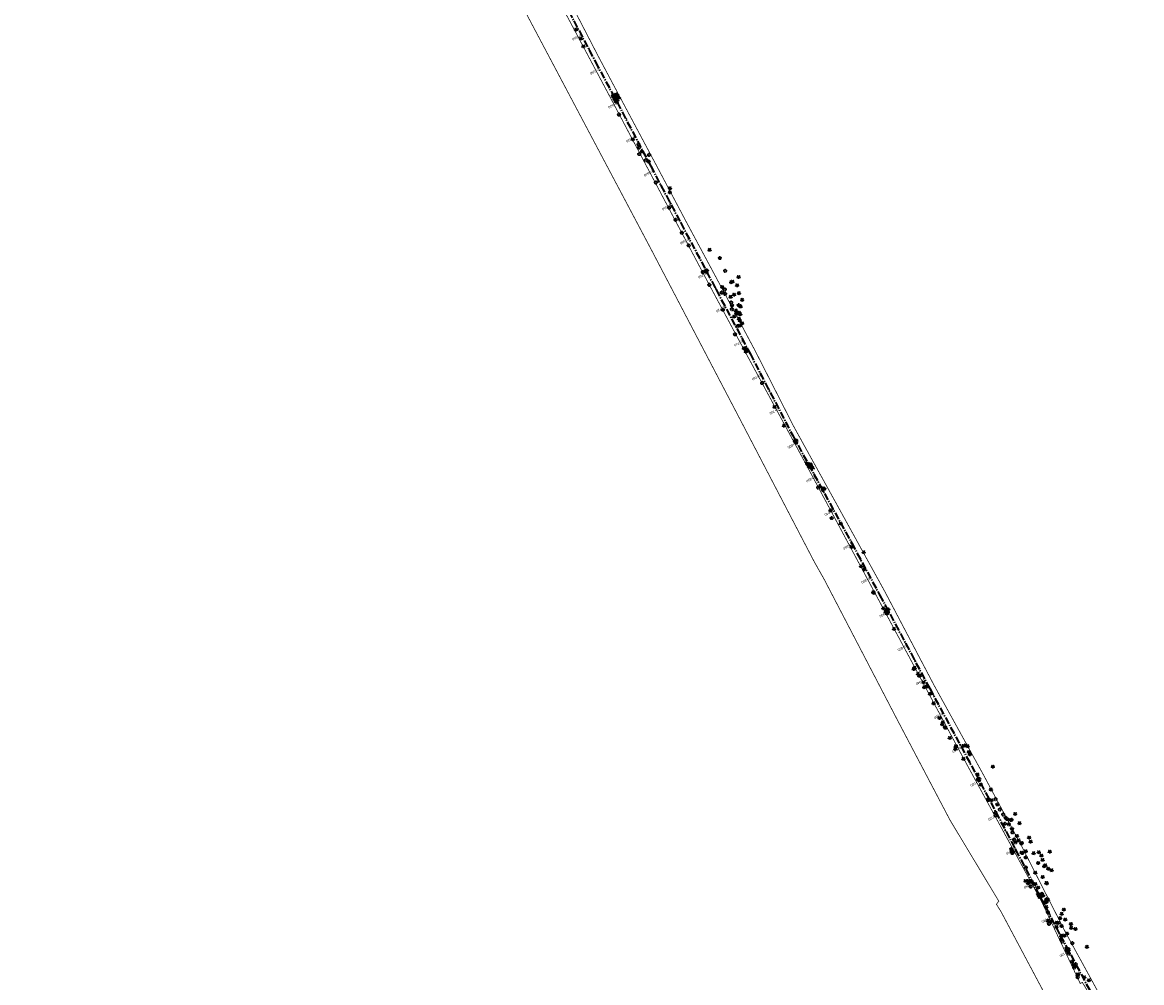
# Model space of a CAD drawing. Header units: metres. Extents: x 7529688 to 7533680, y 5721227 to 5727807.
# Tile 16 of 17: x 7529688 to 7530270, y 5726808 to 5727308. Entities that reach past the tile are written whole.
import ezdxf

# ---------------------------------------------------------------- set-up
doc = ezdxf.new("R2010")
doc.units = ezdxf.units.M
for name, pattern in [('817-dzialki-09-05-04$0$HIDDEN', [0.375, 0.25, -0.125]), ('ACAD_ISO05W100', [33, 24, -3, 0, -3, 0, -3]), ('CENTER2', [28.575, 19.05, -3.175, 3.175, -3.175])]:
    doc.linetypes.add(name, pattern=pattern)
for name, color, linetype in [('C-DROGI-SYTUACJA', 7, 'Continuous'), ('C-DROGI-SYTUACJA-ETYKIETY', 7, 'Continuous'), ('D-hatch-zjazdy-BA', 244, 'Continuous')]:
    doc.layers.add(name, color=color, linetype=linetype)
doc.layers.add('D-LR-etap-III', color=7, linetype='817-dzialki-09-05-04$0$HIDDEN', lineweight=50, true_color=0xff1aff)
doc.layers.add('D-pas-drogowy', color=7, linetype='ACAD_ISO05W100', lineweight=50)
doc.layers.add('widok', color=94, linetype='Continuous', lineweight=30)
doc.layers.add('poprzeczki', color=7, linetype='Continuous', true_color=0x0000c7)
doc.styles.get("Standard").update_dxf_attribs({"font": 'arial.ttf'})
pattern_1 = [(45, (0.87658, 0.48407), (-0.33675960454, 0.33675960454), []), (135, (0.87658, 0.48407), (-0.33675960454, -0.33675960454), [])]

# ---------------------------------------------------------------- blocks, each defined once
blk = doc.blocks.new('kilometraz')
at = {"linetype": 'ByBlock', "lineweight": -2}
blk.add_hatch(color=0, dxfattribs=at).paths.add_polyline_path([(0, -0.28125, 0.414213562), (0.28125, 0, 0.414213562), (0, 0.28125)])
at = {"color": 0, "linetype": 'ByBlock', "lineweight": -2}
blk.add_line((0, 0.28125), (0, -0.28125), dxfattribs=at)
blk.add_circle((0, 0), 0.28125, dxfattribs=at)
blk = doc.blocks.new('AeccTickLine')
at = {"color": 0, "linetype": 'ByBlock', "lineweight": -2}
blk.add_line((0, 1), (0, -1), dxfattribs=at)
blk = doc.blocks.new('OBOP02_01')
at = {"linetype": 'Continuous', "lineweight": -2}
blk.add_hatch(color=0, dxfattribs=at).paths.add_polyline_path([(0, -0.1, 1), (0, 0.1, 1)])
at = {"color": 0, "linetype": 'Continuous', "lineweight": -2}
blk.add_circle((0, 0), 0.1, dxfattribs=at)
for centre, radius, start, end in [((-0.8, 0.2), 0.7, 101.6336, 222.6627), ((0, 0.8), 0.7, 29.8459, 150.1541), ((0.8, 0.2), 0.7, 317.3373, 78.3664), ((-0.5, -0.6), 0.71, 174.3693, 292.5572), ((0.5, -0.6), 0.71, 247.4428, 5.6307)]:
    blk.add_arc(centre, radius, start, end, dxfattribs=at)
blk = doc.blocks.new('OBOP01_01')
at = {"linetype": 'Continuous', "lineweight": -2}
blk.add_hatch(color=0, dxfattribs=at).paths.add_polyline_path([(0, -0.1, 1), (0, 0.1, 1)])
at = {"color": 0, "linetype": 'Continuous', "lineweight": -2, "flags": 128}
blk.add_lwpolyline([(0, -1.7), (-0.3, -0.5), (-1.7, -0.5), (-0.6, 0.2), (-1, 1.4), (0, 0.6), (1, 1.4), (0.6, 0.2), (1.7, -0.5), (0.3, -0.5), (0, -1.7)], dxfattribs=at)
at = {"color": 0, "linetype": 'Continuous', "lineweight": -2}
blk.add_circle((0, 0), 0.1, dxfattribs=at)

msp = doc.modelspace()

# ---------------------------------------------------------------- hatches: boundary and pattern name
at = {"layer": 'D-hatch-zjazdy-BA'}
h = msp.add_hatch(dxfattribs=at)
h.set_pattern_fill('ANSI37', color=256, scale=0.15, style=0)
h.set_pattern_definition([(45, (0, 0), (-0.33675960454, 0.33675960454), []), (135, (0, 0), (-0.33675960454, -0.33675960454), [])])
h.paths.add_polyline_path([(7529996.2, 5727266.07), (7529999.36, 5727268.53), (7529997.64, 5727271.59), (7529994.12, 5727270.04)])
h = msp.add_hatch(dxfattribs=at)
h.set_pattern_fill('ANSI37', color=256, scale=0.15, style=0)
h.set_pattern_definition(pattern_1)
h.paths.add_polyline_path([(7530098.54, 5727078.8), (7530094.84, 5727079.3), (7530096.66, 5727075.99), (7530100.33, 5727075.53)])
h = msp.add_hatch(dxfattribs=at)
h.set_pattern_fill('ANSI37', color=256, scale=0.15, style=0)
h.set_pattern_definition(pattern_1)
h.paths.add_polyline_path([(7530218.82, 5726855.54), (7530215.22, 5726854.55), (7530216.57, 5726851.96), (7530220.03, 5726853.19)])

# ---------------------------------------------------------------- linework, layer by layer
at = {"layer": 'C-DROGI-SYTUACJA', "color": 2, "linetype": 'CENTER2', "lineweight": 35, "ltscale": 0.2}
msp.add_lwpolyline([(7529969.69, 5727318.81), (7529986.23, 5727287.31), (7529994.78, 5727271.45), (7530014.92, 5727233.12), (7530030.61, 5727203.57), (7530048.95, 5727168.88), (7530066.58, 5727135.61), (7530088.79, 5727092.93), (7530119.44, 5727037.05), (7530133.98, 5727010.09), (7530160.02, 5726961.45), (7530183.79, 5726917.33), (7530204.67, 5726877.53), (7530227.91, 5726832.9), (7530259.1, 5726774.83, 0.063585)], format="xyb", dxfattribs=at)
at = {"layer": 'D-LR-etap-III', "ltscale": 10, "flags": 128}
msp.add_lwpolyline([(7531750.47, 5723895.1, 0.4, 0.4, 0), (7531750.5, 5723895.13, 0.4, 0.4, 0), (7531682.71, 5724022.92, 0.4, 0.4, 0), (7531619.18, 5724147.2, 0.4, 0.4, 0), (7531592.31, 5724198.49, 0.4, 0.4, 0), (7531553.26, 5724272.92, 0.4, 0.4, 0), (7531504.02, 5724366.79, 0.4, 0.4, 0), (7531482.09, 5724407.62, 0.4, 0.4, 0), (7531412.35, 5724541.18, 0.4, 0.4, 0), (7531388.46, 5724586.93, 0.4, 0.4, 0), (7531345.12, 5724669.94, 0.4, 0.4, 0), (7531127.66, 5725081.67, 0.4, 0.4, 0), (7531059.25, 5725211.04, 0.4, 0.4, 0), (7531008.01, 5725307.95, 0.4, 0.4, 0), (7530964.18, 5725390.84, 0.4, 0.4, 0), (7530914.56, 5725484.68, 0.4, 0.4, 0), (7530865.24, 5725577.49, 0.4, 0.4, 0), (7530840.09, 5725624.06, 0.4, 0.4, 0), (7530802.56, 5725694.92, 0.4, 0.4, 0), (7530755.54, 5725787.51, 0.4, 0.4, 0), (7530708.72, 5725876.3, 0.4, 0.4, 0), (7530695.12, 5725902.09, 0.4, 0.4, 0), (7530642.91, 5726001.08, 0.4, 0.4, 0), (7530634.93, 5726016.15, 0.4, 0.4, 0), (7530610.82, 5726061.93, 0.4, 0.4, 0), (7530610.82, 5726061.93, 0.4, 0.4, 0), (7530607.21, 5726063.51, 0.4, 0.4, 0), (7530597.42, 5726080.68, 0.4, 0.4, 0), (7530591.16, 5726088.44, 0.4, 0.4, 0), (7530581.28, 5726107.21, 0.4, 0.4, 0), (7530571.29, 5726130.56, 0.4, 0.4, 0), (7530549.55, 5726171.53, 0.4, 0.4, 0), (7530531.01, 5726206.47, 0.4, 0.4, 0), (7530516.46, 5726236.02, 0.4, 0.4, 0), (7530500.8, 5726266.14, 0.4, 0.4, 0), (7530491.35, 5726283.94, 0.4, 0.4, 0), (7530482.4, 5726303.41, 0.4, 0.4, 0), (7530482.4, 5726303.41, 0.4, 0.4, 0), (7530450.41, 5726357.28, 0.4, 0.4, 0), (7530397.76, 5726458.5, 0.4, 0.4, 0), (7530334.71, 5726583.66, 0.4, 0.4, 0), (7530303.94, 5726645.17, 0.4, 0.4, 0), (7530300.51, 5726651.78, 0.4, 0.4, 0), (7530289.21, 5726671.97, 0.4, 0.4, 0), (7530281.54, 5726685.57, 0.4, 0.4, 0), (7530261.37, 5726724.16, 0.4, 0.4, 0), (7530254.03, 5726738.21, 0.4, 0.4, 0), (7530197.22, 5726845.06, 0.4, 0.4, 0), (7530194.71, 5726849.15, 0.4, 0.4, 0), (7530195.92, 5726850.75, 0.4, 0.4, 0), (7530170.55, 5726892.96, 0.4, 0.4, 0), (7530143.17, 5726945.07, 0.4, 0.4, 0), (7530105.06, 5727018.32, 0.4, 0.4, 0), (7530100.06, 5727027.16, 0.4, 0.4, 0), (7530062.32, 5727099.63, 0.4, 0.4, 0), (7530015.38, 5727189.42, 0.4, 0.4, 0), (7529983.21, 5727250.21, 0.4, 0.4, 0), (7529953.28, 5727306.75, 0.4, 0.4, 0), (7529900.67, 5727406.16, 0.4, 0.4, 0), (7529890.63, 5727425.13, 0.4, 0.4, 0), (7529875.16, 5727454.43, 0.4, 0.4, 0), (7529857.56, 5727487.79, 0.4, 0.4, 0), (7529835.19, 5727530.19, 0.4, 0.4, 0), (7529811.74, 5727574.66, 0.4, 0.4, 0), (7529792.1, 5727611.92, 0.4, 0.4, 0), (7529768.07, 5727657.47, 0.4, 0.4, 0), (7529755.21, 5727682.13, 0.4, 0.4, 0), (7529753.31, 5727681.13, 0.4, 0.4, 0), (7529739.21, 5727707.77, 0.4, 0.4, 0), (7529735.39, 5727711.25, 0.4, 0.4, 0), (7529725.42, 5727730.2, 0.4, 0.4, 0), (7529723.55, 5727729.88, 0.4, 0.4, 0), (7529695.57, 5727782.93, 0.4, 0.4, 0), (7529717.68, 5727794.02, 0.4, 0.4, 0), (7529736.27, 5727758.65, 0.4, 0.4, 0), (7529736.27, 5727758.65, 0.4, 0.4, 0), (7529744.51, 5727750.41, 0.4, 0.4, 0), (7529744.51, 5727750.41, 0.4, 0.4, 0), (7529750.28, 5727738.55, 0.4, 0.4, 0), (7529777.11, 5727687.57, 0.4, 0.4, 0), (7529796.52, 5727651.33, 0.4, 0.4, 0), (7529814.94, 5727616.79, 0.4, 0.4, 0), (7529839.01, 5727572.3, 0.4, 0.4, 0), (7529860.62, 5727532.51, 0.4, 0.4, 0), (7529882.35, 5727491.5, 0.4, 0.4, 0), (7529904.87, 5727449.1, 0.4, 0.4, 0), (7529920.75, 5727418.88, 0.4, 0.4, 0), (7529946.68, 5727368.55, 0.4, 0.4, 0), (7529972.02, 5727320.57, 0.4, 0.4, 0), (7529987.74, 5727290.15, 0.4, 0.4, 0), (7529996.5, 5727273.66, 0.4, 0.4, 0), (7530017.54, 5727234.2, 0.4, 0.4, 0), (7530033.05, 5727204.86, 0.4, 0.4, 0), (7530051.62, 5727170.22, 0.4, 0.4, 0), (7530069.28, 5727137.02, 0.4, 0.4, 0), (7530089.39, 5727097.53, 0.4, 0.4, 0), (7530109.71, 5727060.75, 0.4, 0.4, 0), (7530136.77, 5727011.64, 0.4, 0.4, 0), (7530162.45, 5726962.74, 0.4, 0.4, 0), (7530187.67, 5726916.99, 0.4, 0.4, 0), (7530207.82, 5726879.34, 0.4, 0.4, 0), (7530230.63, 5726834.52, 0.4, 0.4, 0), (7530262.29, 5726776.62, 0.4, 0.4, 0), (7530277.51, 5726760.21, 0.4, 0.4, 0), (7530286.04, 5726744.11, 0.4, 0.4, 0), (7530288.1, 5726735.88, 0.4, 0.4, 0), (7530290.39, 5726725.05, 0.4, 0.4, 0), (7530296.18, 5726713.58, 0.4, 0.4, 0), (7530302.73, 5726701.18, 0.4, 0.4, 0), (7530325.69, 5726657.47, 0.4, 0.4, 0), (7530343.24, 5726623.65, 0.4, 0.4, 0), (7530360.23, 5726591.75, 0.4, 0.4, 0), (7530383.21, 5726548.06, 0.4, 0.4, 0), (7530406.02, 5726503.61, 0.4, 0.4, 0), (7530427.46, 5726462.62, 0.4, 0.4, 0), (7530447.93, 5726424.39, 0.4, 0.4, 0), (7530471.13, 5726379.92, 0.4, 0.4, 0), (7530490.5, 5726343.03, 0.4, 0.4, 0), (7530509.5, 5726306.73, 0.4, 0.4, 0), (7530529.89, 5726267.24, 0.4, 0.4, 0), (7530543.85, 5726238.99, 0.4, 0.4, 0), (7530554.81, 5726218.94, 0.4, 0.4, 0), (7530559.03, 5726212.22, 0.4, 0.4, 0), (7530563.06, 5726206.41, 0.4, 0.4, 0), (7530566.93, 5726200.46, 0.4, 0.4, 0), (7530569.77, 5726194.9, 0.4, 0.4, 0), (7530571.47, 5726191.28, 0.4, 0.4, 0), (7530572.84, 5726188.02, 0.4, 0.4, 0), (7530575.3, 5726182.03, 0.4, 0.4, 0), (7530579.74, 5726173.31, 0.4, 0.4, 0), (7530583.3, 5726167.41, 0.4, 0.4, 0), (7530593.4, 5726163.33, 0.4, 0.4, 0), (7530598.62, 5726155.26, 0.4, 0.4, 0), (7530608.26, 5726140.5, 0.4, 0.4, 0), (7530603.27, 5726136.83, 0.4, 0.4, 0), (7530606.53, 5726131.84, 0.4, 0.4, 0), (7530604.24, 5726124.22, 0.4, 0.4, 0), (7530605.85, 5726121.63, 0.4, 0.4, 0), (7530608.97, 5726116.16, 0.4, 0.4, 0), (7530618.11, 5726097.79, 0.4, 0.4, 0), (7530651.21, 5726034.96, 0.4, 0.4, 0), (7530670.24, 5725998.61, 0.4, 0.4, 0), (7530698.08, 5725945.95, 0.4, 0.4, 0), (7530716.51, 5725911.31, 0.4, 0.4, 0), (7530735.22, 5725875.67, 0.4, 0.4, 0), (7530752.5, 5725842.15, 0.4, 0.4, 0), (7530778.31, 5725793.5, 0.4, 0.4, 0), (7530797.5, 5725756.38, 0.4, 0.4, 0), (7530812.52, 5725728.29, 0.4, 0.4, 0), (7530820.04, 5725713.16, 0.4, 0.4, 0), (7530822.42, 5725710.19, 0.4, 0.4, 0), (7530833.15, 5725688.8, 0.4, 0.4, 0), (7530849.63, 5725656.16, 0.4, 0.4, 0), (7530867.98, 5725621.96, 0.4, 0.4, 0), (7530872.63, 5725612.89, 0.4, 0.4, 0), (7530880.35, 5725597.59, 0.4, 0.4, 0), (7530883.84, 5725593.39, 0.4, 0.4, 0), (7530891.78, 5725587.76, 0.4, 0.4, 0), (7530895.04, 5725584.28, 0.4, 0.4, 0), (7530897.03, 5725580.94, 0.4, 0.4, 0), (7530900.95, 5725579.95, 0.4, 0.4, 0), (7530904.81, 5725571.98, 0.4, 0.4, 0), (7530903.68, 5725568.57, 0.4, 0.4, 0), (7530908.9, 5725558.84, 0.4, 0.4, 0), (7530910.25, 5725545.67, 0.4, 0.4, 0), (7530912.87, 5725538.65, 0.4, 0.4, 0), (7530945.28, 5725478.46, 0.4, 0.4, 0), (7530959.69, 5725450.25, 0.4, 0.4, 0), (7531002.83, 5725368.19, 0.4, 0.4, 0), (7531044.7, 5725290.31, 0.4, 0.4, 0), (7531064.1, 5725253.21, 0.4, 0.4, 0), (7531083.01, 5725216.68, 0.4, 0.4, 0), (7531113.01, 5725158.47, 0.4, 0.4, 0), (7531137.36, 5725113.07, 0.4, 0.4, 0), (7531150.83, 5725086.71, 0.4, 0.4, 0), (7531159.75, 5725076.64, 0.4, 0.4, 0), (7531166.31, 5725074.58, 0.4, 0.4, 0), (7531172.29, 5725062.58, 0.4, 0.4, 0), (7531170.59, 5725055.61, 0.4, 0.4, 0), (7531173.73, 5725044.08, 0.4, 0.4, 0), (7531215.34, 5724964.86, 0.4, 0.4, 0), (7531238.05, 5724921.68, 0.4, 0.4, 0), (7531262.39, 5724875.28, 0.4, 0.4, 0), (7531295.59, 5724811.27, 0.4, 0.4, 0), (7531348.49, 5724712.36, 0.4, 0.4, 0), (7531363.74, 5724682.68, 0.4, 0.4, 0), (7531366.99, 5724675.87, 0.4, 0.4, 0), (7531382.54, 5724646.11, 0.4, 0.4, 0), (7531401.3, 5724610.87, 0.4, 0.4, 0), (7531428.96, 5724558.86, 0.4, 0.4, 0), (7531449.11, 5724520.4, 0.4, 0.4, 0), (7531477.29, 5724465.83, 0.4, 0.4, 0), (7531501, 5724421.11, 0.4, 0.4, 0), (7531512.12, 5724400.55, 0.4, 0.4, 0), (7531513.78, 5724396.76, 0.4, 0.4, 0), (7531526.32, 5724379.39, 0.4, 0.4, 0), (7531566.78, 5724302.74, 0.4, 0.4, 0), (7531612.28, 5724225.61, 0.4, 0.4, 0), (7531620.49, 5724210.55, 0.4, 0.4, 0), (7531631.58, 5724196.26, 0.4, 0.4, 0), (7531653.48, 5724152.43, 0.4, 0.4, 0), (7531661.15, 5724128.49, 0.4, 0.4, 0), (7531673.88, 5724101.19, 0.4, 0.4, 0), (7531684.69, 5724081.18, 0.4, 0.4, 0), (7531699.21, 5724051.17, 0.4, 0.4, 0), (7531704.03, 5724040.58, 0.4, 0.4, 0), (7531704.03, 5724040.58, 0.4, 0.4, 0), (7531703.91, 5724037.17, 0.4, 0.4, 0), (7531736.42, 5723969.23, 0.4, 0.4, 0), (7531738.29, 5723967.7, 0.4, 0.4, 0), (7531742.18, 5723962.35, 0.4, 0.4, 0), (7531744.29, 5723958.62, 0.4, 0.4, 0), (7531755.39, 5723944.19, 0.4, 0.4, 0), (7531758.69, 5723936.76, 0.4, 0.4, 0), (7531780.08, 5723929.25, 0.4, 0.4, 0), (7531792.61, 5723906.34, 0.4, 0.4, 0), (7531792.61, 5723906.34, 0.4, 0.4, 0), (7531756.96, 5723883.06, 0.4, 0.4, 0), (7531750.46, 5723895.13, 0.4, 0.4, 0), (7531750.46, 5723895.13, 0, 0, 0)], format="xyseb", dxfattribs=at)
at = {"layer": 'D-pas-drogowy', "ltscale": 0.2, "flags": 128}
msp.add_lwpolyline([(7531633.02, 5724182.83, 0.4, 0.4, 0), (7531617.56, 5724211.61, 0.4, 0.4, 0), (7531566.78, 5724302.74, 0.4, 0.4, 0), (7531538.42, 5724356.47, 0.4, 0.4, 0), (7531526.32, 5724379.39, 0.4, 0.4, 0), (7531516.1, 5724393.61, 0.4, 0.4, 0.001485), (7531513.78, 5724396.84, 0.4, 0.4, 0), (7531501.87, 5724413.41, 0.4, 0.4, 0), (7531474.93, 5724464.51, 0.4, 0.4, 0), (7531446.2, 5724518.99, 0.4, 0.4, 0), (7531424.96, 5724559.26, 0.4, 0.4, 0), (7531398.44, 5724609.57, 0.4, 0.4, 0), (7531379.65, 5724645.22, 0.4, 0.4, 0), (7531365.23, 5724672.56, 0.4, 0.4, 0), (7531341.31, 5724717.92, 0.4, 0.4, 0), (7531312.9, 5724771.79, 0.4, 0.4, 0), (7531292.59, 5724810.31, 0.4, 0.4, 0), (7531259.39, 5724873.27, 0.4, 0.4, 0), (7531233.74, 5724921.92, 0.4, 0.4, 0), (7531203.07, 5724980.09, 0.4, 0.4, 0), (7531173.47, 5725036.23, 0.4, 0.4, 0), (7531168.27, 5725046.09, 0.4, 0.4, 0), (7531172.29, 5725062.58, 0.4, 0.4, 0), (7531166.31, 5725074.58, 0.4, 0.4, 0), (7531150.32, 5725079.6, 0.4, 0.4, 0), (7531141.5, 5725096.43, 0.4, 0.4, 0), (7531109.31, 5725157.81, 0.4, 0.4, 0), (7531086.64, 5725201.05, 0.4, 0.4, 0), (7531059.2, 5725253.38, 0.4, 0.4, 0), (7531028.21, 5725312.49, 0.4, 0.4, 0), (7530999.1, 5725367.99, 0.4, 0.4, 0), (7530956.25, 5725449.72, 0.4, 0.4, 0), (7530924.4, 5725510.46, 0.4, 0.4, 0), (7530897.51, 5725561.74, 0.4, 0.4, 0), (7530894.46, 5725566.14, 0.4, 0.4, 0), (7530892.16, 5725570.49, 0.4, 0.4, 0), (7530869.36, 5725613.31, 0.4, 0.4, 0), (7530861.69, 5725627.7, 0.4, 0.4, 0), (7530852.74, 5725644.52, 0.4, 0.4, 0), (7530831.51, 5725684.2, 0.4, 0.4, 0), (7530811.13, 5725722.52, 0.4, 0.4, 0), (7530792.35, 5725757.94, 0.4, 0.4, 0), (7530768.03, 5725803.8, 0.4, 0.4, 0), (7530748.77, 5725840.18, 0.4, 0.4, 0), (7530727.7, 5725879.97, 0.4, 0.4, 0), (7530712.1, 5725909.55, 0.4, 0.4, 0), (7530693.64, 5725944.65, 0.4, 0.4, 0), (7530665.7, 5725997.54, 0.4, 0.4, 0), (7530641.76, 5726042.88, 0.4, 0.4, 0), (7530616.5, 5726091.48, 0.4, 0.4, 0), (7530604.63, 5726114.32, 0.4, 0.4, -0.007763), (7530602.5, 5726118.43, 0.4, 0.4, 0), (7530603.99, 5726123.39, 0.4, 0.4, 0), (7530606.53, 5726131.84, 0.4, 0.4, 0), (7530603.27, 5726136.83, 0.4, 0.4, 0), (7530593.78, 5726151.37, 0.4, 0.4, 0), (7530590.2, 5726156.84, 0.4, 0.4, 0), (7530583.3, 5726167.41, 0.4, 0.4, 0), (7530580.58, 5726170.43, 0.4, 0.4, 0), (7530575.85, 5726175.67, 0.4, 0.4, 0), (7530569.01, 5726186.66, 0.4, 0.4, 0), (7530562.56, 5726199.19, 0.4, 0.4, 0), (7530555.67, 5726211.39, 0.4, 0.4, 0), (7530548.29, 5726224.23, 0.4, 0.4, 0), (7530540.58, 5726237.71, 0.4, 0.4, 0), (7530532.68, 5726252.65, 0.4, 0.4, 0), (7530524.06, 5726269.35, 0.4, 0.4, 0), (7530502.82, 5726309.91, 0.4, 0.4, 0), (7530488.83, 5726336.63, 0.4, 0.4, 0), (7530466.03, 5726380.16, 0.4, 0.4, 0), (7530438.47, 5726432.77, 0.4, 0.4, 0), (7530424.53, 5726459.09, 0.4, 0.4, 0), (7530401.63, 5726502.97, 0.4, 0.4, 0), (7530383.38, 5726538.06, 0.4, 0.4, 0), (7530353.97, 5726593.52, 0.4, 0.4, 0), (7530338.47, 5726622.74, 0.4, 0.4, 0), (7530322.01, 5726653.88, 0.4, 0.4, 0), (7530297.54, 5726700.33, 0.4, 0.4, 0), (7530287.38, 5726719.6, 0.4, 0.4, 0), (7530285.95, 5726722.32, 0.4, 0.4, 0), (7530280.26, 5726733.12, 0.4, 0.4, 0), (7530266.73, 5726758.74, 0.4, 0.4, 0), (7530260.42, 5726770.47, 0.4, 0.4, 0), (7530253.25, 5726783.82, 0.4, 0.4, 0), (7530244.95, 5726799.33, 0.4, 0.4, 0), (7530239.39, 5726808.49, 0.4, 0.4, 0), (7530238.29, 5726807.9, 0.4, 0.4, 0), (7530218.11, 5726850.67, 0.4, 0.4, 0), (7530175.91, 5726928.17, 0.4, 0.4, 0), (7530096.68, 5727076.15, 0.4, 0.4, 0), (7530094.68, 5727079.89, 0.4, 0.4, 0), (7530064.6, 5727135.52, 0.4, 0.4, 0), (7530046.73, 5727168.89, 0.4, 0.4, 0), (7530025.8, 5727208.46, 0.4, 0.4, 0), (7530012.85, 5727232.98, 0.4, 0.4, 0), (7529994.15, 5727268.45, 0.4, 0.4, 0), (7529981.67, 5727291.93, 0.4, 0.4, 0), (7529949.89, 5727351.73, 0.4, 0.4, 0), (7529924.75, 5727399.03, 0.4, 0.4, 0), (7529915.52, 5727417.1, 0.4, 0.4, 0), (7529885.83, 5727475.19, 0.4, 0.4, 0), (7529862.56, 5727519.97, 0.4, 0.4, 0), (7529852.98, 5727538.19, 0.4, 0.4, 0), (7529836.51, 5727569.51, 0.4, 0.4, 0), (7529815.37, 5727609.14, 0.4, 0.4, 0), (7529792.8, 5727651.25, 0.4, 0.4, 0), (7529774.2, 5727685.86, 0.4, 0.4, 0), (7529746.97, 5727736.06, 0.4, 0.4, 0), (7529733.92, 5727757.62, 0.4, 0.4, 0), (7529708.61, 5727806.39, 0.4, 0.4, 0), (7529688.49, 5727796.34, 0.4, 0.4, 0), (7529723.55, 5727729.88, 0.4, 0.4, 0), (7529725.42, 5727730.2, 0.4, 0.4, 0), (7529735.38, 5727711.28, 0.4, 0.4, 0), (7529739.21, 5727707.77, 0.4, 0.4, 0), (7529753.31, 5727681.13, 0.4, 0.4, 0), (7529755.18, 5727682.11, 0.4, 0.4, 0), (7529792.1, 5727611.92, 0.4, 0.4, 0), (7529811.74, 5727574.66, 0.4, 0.4, 0), (7529835.19, 5727530.19, 0.4, 0.4, 0), (7529857.56, 5727487.79, 0.4, 0.4, 0), (7529875.16, 5727454.43, 0.4, 0.4, 0), (7529890.63, 5727425.13, 0.4, 0.4, 0), (7529900.67, 5727406.16, 0.4, 0.4, 0), (7529953.28, 5727306.75, 0.4, 0.4, 0), (7529983.21, 5727250.21, 0.4, 0.4, 0), (7530015.38, 5727189.42, 0.4, 0.4, 0), (7530062.32, 5727099.63, 0.4, 0.4, 0), (7530100.06, 5727027.16, 0.4, 0.4, 0), (7530105.06, 5727018.32, 0.4, 0.4, 0), (7530143.17, 5726945.07, 0.4, 0.4, 0), (7530170.55, 5726892.96, 0.4, 0.4, 0), (7530195.92, 5726850.75, 0.4, 0.4, 0), (7530194.71, 5726849.15, 0.4, 0.4, 0), (7530197.22, 5726845.06, 0.4, 0.4, 0), (7530254.03, 5726738.21, 0.4, 0.4, 0), (7530261.37, 5726724.16, 0.4, 0.4, 0), (7530281.54, 5726685.57, 0.4, 0.4, 0), (7530289.21, 5726671.97, 0.4, 0.4, 0), (7530300.51, 5726651.78, 0.4, 0.4, 0), (7530303.94, 5726645.17, 0.4, 0.4, 0), (7530334.71, 5726583.66, 0.4, 0.4, 0), (7530397.76, 5726458.5, 0.4, 0.4, 0), (7530450.41, 5726357.28, 0.4, 0.4, 0), (7530482.4, 5726303.41, 0.4, 0.4, 0), (7530483.69, 5726301, 0.4, 0.4, 0), (7530491.35, 5726283.94, 0.4, 0.4, 0), (7530512.67, 5726243.78, 0.4, 0.4, 0), (7530529.43, 5726209.46, 0.4, 0.4, 0), (7530571.29, 5726130.56, 0.4, 0.4, 0), (7530581.28, 5726107.21, 0.4, 0.4, 0), (7530591.16, 5726088.44, 0.4, 0.4, 0), (7530597.42, 5726080.68, 0.4, 0.4, 0), (7530607.21, 5726063.51, 0.4, 0.4, 0), (7530610.82, 5726061.93, 0.4, 0.4, 0), (7530634.93, 5726016.15, 0.4, 0.4, 0), (7530642.91, 5726001.08, 0.4, 0.4, 0), (7530695.12, 5725902.09, 0.4, 0.4, 0), (7530708.72, 5725876.3, 0.4, 0.4, 0), (7530755.54, 5725787.51, 0.4, 0.4, 0), (7530802.56, 5725694.92, 0.4, 0.4, 0), (7530840.09, 5725624.06, 0.4, 0.4, 0), (7530865.24, 5725577.49, 0.4, 0.4, 0), (7530914.56, 5725484.68, 0.4, 0.4, 0), (7530964.18, 5725390.84, 0.4, 0.4, 0), (7531008.01, 5725307.95, 0.4, 0.4, 0), (7531059.25, 5725211.04, 0.4, 0.4, 0), (7531127.66, 5725081.67, 0.4, 0.4, 0), (7531345.12, 5724669.94, 0.4, 0.4, 0), (7531388.46, 5724586.93, 0.4, 0.4, 0), (7531412.35, 5724541.18, 0.4, 0.4, 0), (7531482.09, 5724407.62, 0.4, 0.4, 0), (7531504.02, 5724366.79, 0.4, 0.4, 0), (7531519.37, 5724337.52, 0.4, 0.4, 0), (7531563.75, 5724252.93, 0.4, 0.4, 0), (7531602.18, 5724179.68, 0.4, 0.4, 0), (7531619.18, 5724147.2, 0.4, 0.4, 0), (7531625.04, 5724135.64, 0.4, 0.4, 0), (7531656.8, 5724073.32, 0.4, 0.4, 0), (7531675.12, 5724037.36, 0.4, 0.4, 0), (7531682.71, 5724022.92, 0.4, 0.4, 0), (7531705.57, 5723979.81, 0.4, 0.4, 0), (7531736.61, 5723921.26, 0.4, 0.4, 0), (7531750.46, 5723895.13, 0.4, 0.4, 0), (7531740.77, 5723886.56, 0.4, 0.4, 0), (7531732.86, 5723885, 0.4, 0.4, 0), (7531722.18, 5723887.77, 0.4, 0.4, 0), (7531729.87, 5723862.17, 0.4, 0.4, 0), (7531742.92, 5723861.93, 0.4, 0.4, 0), (7531763.71, 5723859.52, 0.4, 0.4, 0), (7531768.42, 5723854.12, 0.4, 0.4, 0), (7531787.42, 5723817.97, 0.4, 0.4, 0), (7531795.57, 5723809.82, 0.4, 0.4, 0), (7531816.35, 5723819.85, 0.4, 0.4, 0), (7531816.35, 5723819.85, 0.4, 0.4, 0), (7531805.06, 5723843.23, 0.4, 0.4, 0), (7531803.61, 5723886.23, 0.4, 0.4, 0), (7531803.61, 5723886.23, 0.4, 0.4, 0), (7531780.08, 5723929.25, 0.4, 0.4, 0), (7531758.69, 5723936.76, 0.4, 0.4, 0), (7531749.36, 5723946.41, 0.4, 0.4, 0), (7531742.71, 5723953.29, 0.4, 0.4, 0), (7531735.18, 5723967.88, 0.4, 0.4, 0), (7531722.37, 5723992.68, 0.4, 0.4, 0), (7531705.04, 5724030.89, 0.4, 0.4, 0), (7531699.47, 5724043.17, 0.4, 0.4, 0), (7531692.69, 5724058.11, 0.4, 0.4, 0), (7531679.67, 5724084.02, 0.4, 0.4, 0), (7531674.55, 5724094.21, 0.4, 0.4, 0), (7531666.63, 5724114, 0.4, 0.4, 0), (7531649, 5724153.82, 0.4, 0.4, 0), (7531641.49, 5724149.34, 0.4, 0.4, 0), (7531626.04, 5724179.34, 0.4, 0.4, 0), (7531633.03, 5724182.84, 0, 0, 0)], format="xyseb", dxfattribs=at)

# ---------------------------------------------------------------- block references
at = {"layer": 'poprzeczki', "color": 2, "linetype": 'Continuous', "lineweight": 60}
for p, xscale, yscale, zscale, rotation in [((7529978.36, 5727302.29), 0.2499999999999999, 0.2499999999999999, 0.2499999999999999, 297.7083789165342), ((7529983.01, 5727293.44), 0.2499999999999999, 0.2499999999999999, 0.2499999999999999, 297.7083789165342), ((7529987.69, 5727284.6), 0.25, 0.25, 0.25, 298.3420131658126), ((7529992.44, 5727275.8), 0.25, 0.25, 0.25, 298.3420131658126), ((7530001.79, 5727258.12), 0.2499999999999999, 0.2499999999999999, 0.2499999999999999, 297.7092050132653), ((7530006.44, 5727249.27), 0.2499999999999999, 0.2499999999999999, 0.2499999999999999, 297.7092050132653), ((7530011.09, 5727240.42), 0.2499999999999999, 0.2499999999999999, 0.2499999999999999, 297.7092050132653), ((7530015.74, 5727231.57), 0.25, 0.25, 0.25, 297.9733548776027), ((7530020.43, 5727222.73), 0.25, 0.25, 0.25, 297.9733548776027), ((7530025.12, 5727213.9), 0.25, 0.25, 0.25, 297.9733548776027), ((7530029.81, 5727205.07), 0.25, 0.25, 0.25, 297.9733548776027), ((7530034.49, 5727196.23), 0.25, 0.25, 0.25, 297.8670487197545), ((7530039.17, 5727187.39), 0.25, 0.25, 0.25, 297.8670487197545), ((7530048.51, 5727169.71), 0.25, 0.25, 0.25, 297.8670487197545), ((7530053.2, 5727160.87), 0.25, 0.25, 0.25, 297.9191839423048), ((7530057.88, 5727152.04), 0.25, 0.25, 0.25, 297.9191839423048), ((7530062.56, 5727143.2), 0.25, 0.25, 0.25, 297.9191839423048), ((7530067.23, 5727134.36), 0.25, 0.25, 0.25, 297.4891175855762), ((7530071.85, 5727125.49), 0.25, 0.25, 0.25, 297.4891175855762), ((7530076.46, 5727116.62), 0.25, 0.25, 0.25, 297.4891175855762), ((7530081.08, 5727107.75), 0.25, 0.25, 0.25, 297.4891175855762), ((7530085.7, 5727098.88), 0.25, 0.25, 0.25, 297.4891175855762), ((7530095.18, 5727081.27), 0.25, 0.25, 0.25, 298.7443182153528), ((7530099.99, 5727072.51), 0.25, 0.25, 0.25, 298.7443182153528), ((7530104.8, 5727063.74), 0.25, 0.25, 0.25, 298.7443182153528), ((7530109.61, 5727054.97), 0.25, 0.25, 0.25, 298.7443182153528), ((7530114.42, 5727046.2), 0.25, 0.25, 0.25, 298.7443182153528), ((7530119.23, 5727037.43), 0.25, 0.25, 0.25, 298.7443182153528), ((7530123.98, 5727028.63), 0.25, 0.25, 0.25, 298.3400563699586), ((7530128.73, 5727019.83), 0.25, 0.25, 0.25, 298.3400563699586), ((7530133.47, 5727011.03), 0.25, 0.25, 0.25, 298.3400563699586), ((7530142.91, 5726993.4), 0.2499999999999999, 0.2499999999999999, 0.2499999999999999, 298.1585391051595), ((7530147.63, 5726984.58), 0.2499999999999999, 0.2499999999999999, 0.2499999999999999, 298.1585391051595), ((7530152.35, 5726975.77), 0.2499999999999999, 0.2499999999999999, 0.2499999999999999, 298.1585391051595), ((7530157.07, 5726966.95), 0.2499999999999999, 0.2499999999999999, 0.2499999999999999, 298.1585391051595), ((7530161.8, 5726958.14), 0.25, 0.25, 0.25, 298.315325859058), ((7530166.54, 5726949.34), 0.25, 0.25, 0.25, 298.315325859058), ((7530171.29, 5726940.53), 0.25, 0.25, 0.25, 298.315325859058), ((7530176.03, 5726931.73), 0.25, 0.25, 0.25, 298.315325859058), ((7530180.77, 5726922.93), 0.25, 0.25, 0.25, 298.315325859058), ((7530190.13, 5726905.25), 0.25, 0.25, 0.25, 297.6791981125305), ((7530194.77, 5726896.39), 0.25, 0.25, 0.25, 297.6791981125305), ((7530199.42, 5726887.54), 0.25, 0.25, 0.25, 297.6791981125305), ((7530204.06, 5726878.68), 0.25, 0.25, 0.25, 297.6791981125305), ((7530208.68, 5726869.81), 0.25, 0.25, 0.25, 297.5128242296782), ((7530213.3, 5726860.94), 0.25, 0.25, 0.25, 297.5128242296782), ((7530217.92, 5726852.07), 0.25, 0.25, 0.25, 297.5128242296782), ((7530222.54, 5726843.21), 0.25, 0.25, 0.25, 297.5128242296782), ((7530227.16, 5726834.34), 0.25, 0.25, 0.25, 297.5128242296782), ((7530236.61, 5726816.71), 0.25, 0.25, 0.25, 298.240082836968)]:
    msp.add_blockref('AeccTickLine', p, dxfattribs=dict(at, xscale=xscale, yscale=yscale, zscale=zscale, rotation=rotation))
at = {"layer": 'poprzeczki', "color": 10, "linetype": 'Continuous', "lineweight": 60, "xscale": 2.249999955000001, "yscale": 2.249999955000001, "zscale": 2.249999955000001}
for p, rotation in [((7529997.14, 5727266.98), 297.7092050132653), ((7530043.84, 5727178.55), 297.8670487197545), ((7530090.38, 5727090.04), 298.7443182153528), ((7530138.2, 5727002.22), 298.1585391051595), ((7530185.48, 5726914.1), 297.6791981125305), ((7530231.88, 5726825.52), 298.240082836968)]:
    msp.add_blockref('kilometraz', p, dxfattribs=dict(at, rotation=rotation))
at = {"layer": 'widok', "linetype": 'Continuous', "xscale": 0.5, "yscale": 0.5, "zscale": 0.5}
for name, p in [('OBOP01_01', (7529976.13, 5727304.13)), ('OBOP01_01', (7529978.59, 5727299.45)), ('OBOP01_01', (7529979.93, 5727295.43)), ('OBOP02_01', (7529998.46, 5727259.97)), ('OBOP01_01', (7530005.59, 5727247.05)), ('OBOP02_01', (7530008.62, 5727244.41)), ('OBOP02_01', (7530008.71, 5727242.69)), ('OBOP02_01', (7530008.97, 5727239.39)), ('OBOP02_01', (7530010.42, 5727240.78)), ('OBOP02_01', (7530012.41, 5727236.26)), ('OBOP02_01', (7530014.1, 5727239.02)), ('OBOP02_01', (7530013.88, 5727235.57)), ('OBOP02_01', (7530017.63, 5727224.63)), ('OBOP01_01', (7530024.87, 5727219.43)), ('OBOP01_01', (7530024.98, 5727221.6)), ('OBOP02_01', (7530024.51, 5727211.57)), ('OBOP02_01', (7530027.87, 5727205.22)), ('OBOP02_01', (7530031.13, 5727198.46)), ('OBOP02_01', (7530034.71, 5727191.88)), ('OBOP01_01', (7530045.57, 5727189.58)), ('OBOP02_01', (7530050.91, 5727185.33)), ('OBOP02_01', (7530053.64, 5727178.66)), ('OBOP02_01', (7530042.01, 5727177.99)), ('OBOP01_01', (7530056.76, 5727172.69)), ('OBOP01_01', (7530057.4, 5727173)), ('OBOP01_01', (7530060.65, 5727175.42)), ('OBOP02_01', (7530045.42, 5727171.37)), ('OBOP02_01', (7530051.81, 5727167.33)), ('OBOP01_01', (7530052.08, 5727170.22)), ('OBOP02_01', (7530053.49, 5727168.96)), ('OBOP02_01', (7530053.67, 5727166.67)), ('OBOP01_01', (7530059.86, 5727171.06)), ('OBOP01_01', (7530060.79, 5727167.04)), ('OBOP01_01', (7530056.48, 5727165.13)), ('OBOP02_01', (7530056.76, 5727162.19)), ('OBOP02_01', (7530057.21, 5727160.73)), ('OBOP01_01', (7530058.28, 5727166.21)), ('OBOP02_01', (7530060.7, 5727160.86)), ('OBOP01_01', (7530062.48, 5727163.55)), ('OBOP02_01', (7530052.48, 5727158.43)), ('OBOP02_01', (7530057.12, 5727158.74)), ('OBOP01_01', (7530058.31, 5727154.85)), ('OBOP01_01', (7530059.28, 5727158.01)), ('OBOP01_01', (7530059.44, 5727156.52)), ('OBOP01_01', (7530060.55, 5727156.25)), ('OBOP01_01', (7530060.93, 5727156.88)), ('OBOP01_01', (7530061.18, 5727160.4)), ('OBOP01_01', (7530061.5, 5727156.05)), ('OBOP01_01', (7530061.67, 5727160.07)), ('OBOP02_01', (7530060.04, 5727149.94)), ('OBOP01_01', (7530060.84, 5727153.76)), ('OBOP01_01', (7530061.28, 5727152.8)), ('OBOP01_01', (7530061.34, 5727150.18)), ('OBOP01_01', (7530062.49, 5727151.29)), ('OBOP02_01', (7530058.8, 5727145.7)), ('OBOP01_01', (7530063.38, 5727138.28)), ('OBOP01_01', (7530064.08, 5727138.26)), ('OBOP01_01', (7530064.41, 5727136.54)), ('OBOP01_01', (7530064.69, 5727137.03)), ('OBOP02_01', (7530072.85, 5727120.32)), ('OBOP01_01', (7530079.3, 5727107.86)), ('OBOP01_01', (7530084.24, 5727098.07)), ('OBOP02_01', (7530101.99, 5727065.92)), ('OBOP02_01', (7530104.43, 5727064.74)), ('OBOP02_01', (7530104.45, 5727065.34)), ('OBOP02_01', (7530105.22, 5727065.3)), ('OBOP02_01', (7530108.47, 5727054.03)), ('OBOP02_01', (7530109.01, 5727050.02)), ('OBOP01_01', (7530113.73, 5727047.13)), ('OBOP01_01', (7530119.37, 5727034.95)), ('OBOP01_01', (7530125.67, 5727032.22)), ('OBOP01_01', (7530124.28, 5727024.95)), ('OBOP01_01', (7530125.95, 5727023.34)), ('OBOP01_01', (7530130.67, 5727011.46)), ('OBOP01_01', (7530130.93, 5727011.11)), ('OBOP01_01', (7530135.91, 5727003.11)), ('OBOP01_01', (7530137.04, 5727001.25)), ('OBOP01_01', (7530137.75, 5727000.32)), ('OBOP01_01', (7530141.43, 5726992.37)), ('OBOP01_01', (7530151.69, 5726971.44)), ('OBOP01_01', (7530152.16, 5726972.1)), ('OBOP01_01', (7530153.91, 5726968.99)), ('OBOP01_01', (7530154.61, 5726967.92)), ('OBOP01_01', (7530154.85, 5726968.03)), ('OBOP01_01', (7530156.78, 5726964.55)), ('OBOP01_01', (7530157.18, 5726962.01)), ('OBOP01_01', (7530158.48, 5726962.36)), ('OBOP01_01', (7530160.15, 5726958.58)), ('OBOP01_01', (7530162.03, 5726953.64)), ('OBOP01_01', (7530165.16, 5726945.99)), ('OBOP01_01', (7530166.5, 5726942.8)), ('OBOP01_01', (7530166.86, 5726943.75)), ('OBOP01_01', (7530167.86, 5726941.27)), ('OBOP01_01', (7530168.27, 5726940.89)), ('OBOP01_01', (7530170.45, 5726935.65)), ('OBOP01_01', (7530173.32, 5726929.99)), ('OBOP01_01', (7530173.53, 5726931.22)), ('OBOP01_01', (7530173.83, 5726931.05)), ('OBOP01_01', (7530177.51, 5726931.48)), ('OBOP01_01', (7530178.65, 5726931.76)), ('OBOP01_01', (7530179.71, 5726931.37)), ('OBOP01_01', (7530180.39, 5726928.29)), ('OBOP01_01', (7530177.52, 5726924.77)), ('OBOP01_01', (7530180.88, 5726927.09)), ('OBOP01_01', (7530184.87, 5726916.63)), ('OBOP01_01', (7530192.82, 5726920.63)), ('OBOP01_01', (7530186.61, 5726911.39)), ('OBOP01_01', (7530191.83, 5726908.8)), ('OBOP02_01', (7530190.29, 5726903.44)), ('OBOP02_01', (7530190.44, 5726903.93)), ('OBOP01_01', (7530192.09, 5726903.22)), ('OBOP02_01', (7530194.22, 5726903.82)), ('OBOP02_01', (7530195.19, 5726901.1)), ('OBOP02_01', (7530194.25, 5726895.29)), ('OBOP02_01', (7530194.26, 5726896.83)), ('OBOP02_01', (7530196.49, 5726898.43)), ('OBOP02_01', (7530198.19, 5726895.83)), ('OBOP02_01', (7530199.52, 5726894.13)), ('OBOP02_01', (7530200.24, 5726893.55)), ('OBOP02_01', (7530202.57, 5726893.08)), ('OBOP01_01', (7530204.44, 5726896.09)), ('OBOP02_01', (7530199.13, 5726891.01)), ('OBOP02_01', (7530201.18, 5726890.74)), ('OBOP01_01', (7530202.17, 5726892.9)), ('OBOP02_01', (7530202.78, 5726888.43)), ('OBOP01_01', (7530206.71, 5726891.3)), ('OBOP02_01', (7530203.02, 5726886.5)), ('OBOP02_01', (7530203.95, 5726882.78)), ('OBOP02_01', (7530204.63, 5726881.34)), ('OBOP01_01', (7530205.35, 5726884.61)), ('OBOP01_01', (7530206.23, 5726882.32)), ('OBOP01_01', (7530211.7, 5726883.78)), ('OBOP01_01', (7530212.49, 5726881.67)), ('OBOP02_01', (7530202.36, 5726877.87)), ('OBOP02_01', (7530202.71, 5726876.8)), ('OBOP02_01', (7530202.94, 5726875.81)), ('OBOP02_01', (7530203.39, 5726876.34)), ('OBOP01_01', (7530207.73, 5726876)), ('OBOP02_01', (7530207.66, 5726880.79)), ('OBOP01_01', (7530207.89, 5726880.93)), ('OBOP02_01', (7530208.16, 5726875.81)), ('OBOP01_01', (7530209.95, 5726876.71)), ('OBOP01_01', (7530214.05, 5726875.69)), ('OBOP01_01', (7530216.7, 5726876.18)), ('OBOP01_01', (7530222.41, 5726876.45)), ('OBOP02_01', (7530209.94, 5726873.53)), ('OBOP01_01', (7530216.4, 5726870.56)), ('OBOP01_01', (7530218.09, 5726874.45)), ('OBOP01_01', (7530218.7, 5726872.18)), ('OBOP02_01', (7530210.01, 5726868.18)), ('OBOP01_01', (7530214.9, 5726865.53)), ('OBOP01_01', (7530219.58, 5726868.9)), ('OBOP01_01', (7530220.11, 5726869.34)), ('OBOP01_01', (7530221.62, 5726867.62)), ('OBOP01_01', (7530223.39, 5726866.81)), ('OBOP01_01', (7530209.82, 5726861.28)), ('OBOP02_01', (7530211.05, 5726861.21)), ('OBOP01_01', (7530211.14, 5726860.02)), ('OBOP01_01', (7530212.44, 5726861.14)), ('OBOP02_01', (7530212.46, 5726858.36)), ('OBOP01_01', (7530213.25, 5726860.56)), ('OBOP01_01', (7530214.87, 5726859.6)), ('OBOP01_01', (7530218.74, 5726863.28)), ('OBOP01_01', (7530220.67, 5726860.2)), ('OBOP01_01', (7530220.89, 5726859.94)), ('OBOP01_01', (7530216.4, 5726857.79)), ('OBOP01_01', (7530219.81, 5726849.8)), ('OBOP01_01', (7530220.53, 5726851.29)), ('OBOP01_01', (7530220.59, 5726847.74)), ('OBOP01_01', (7530220.74, 5726850.28)), ('OBOP01_01', (7530221.09, 5726851.85)), ('OBOP01_01', (7530221.46, 5726851.32)), ('OBOP01_01', (7530229.74, 5726846.37)), ('OBOP02_01', (7530221.47, 5726844.95)), ('OBOP01_01', (7530227.85, 5726841.88)), ('OBOP01_01', (7530228.63, 5726844.13)), ('OBOP01_01', (7530230.49, 5726841.13)), ('OBOP01_01', (7530221.5, 5726840.5)), ('OBOP02_01', (7530222.07, 5726838.94)), ('OBOP01_01', (7530222.91, 5726840.21)), ('OBOP01_01', (7530225.93, 5726837.33)), ('OBOP01_01', (7530226.01, 5726839.49)), ('OBOP01_01', (7530226.86, 5726839.41)), ('OBOP01_01', (7530228.58, 5726837.73)), ('OBOP01_01', (7530233.46, 5726838.82)), ('OBOP01_01', (7530233.63, 5726836.85)), ('OBOP01_01', (7530235.83, 5726836.21)), ('OBOP01_01', (7530228.36, 5726830.87)), ('OBOP01_01', (7530228.45, 5726832.72)), ('OBOP01_01', (7530228.48, 5726832.57)), ('OBOP02_01', (7530228.88, 5726829.76)), ('OBOP01_01', (7530230.03, 5726832.72)), ('OBOP01_01', (7530231.42, 5726833.85)), ('OBOP02_01', (7530234.17, 5726828.91)), ('OBOP02_01', (7530231.16, 5726825.03)), ('OBOP02_01', (7530231.2, 5726826.31)), ('OBOP02_01', (7530231.93, 5726824.66)), ('OBOP02_01', (7530232.34, 5726823.45)), ('OBOP01_01', (7530241.77, 5726826.95)), ('OBOP02_01', (7530233.98, 5726819.26)), ('OBOP02_01', (7530235, 5726817.67)), ('OBOP02_01', (7530235.88, 5726817.98)), ('OBOP02_01', (7530235.14, 5726816.16)), ('OBOP01_01', (7530236.96, 5726812.35)), ('OBOP01_01', (7530237.07, 5726812.72)), ('OBOP02_01', (7530236.93, 5726811.19)), ('OBOP01_01', (7530240.37, 5726811.15)), ('OBOP01_01', (7530242.78, 5726809.59))]:
    msp.add_blockref(name, p, dxfattribs=at)

# ---------------------------------------------------------------- texts
at = {"layer": 'C-DROGI-SYTUACJA-ETYKIETY', "color": 2}
for s, rotation, p in [('0+560', 207.70838, (7529978.2, 5727301.79)), ('0+580', 208.34201, (7529987.54, 5727284.1)), ('0+600', 207.70921, (7529996.98, 5727266.47)), ('0+620', 207.70921, (7530006.28, 5727248.76)), ('0+640', 207.97335, (7530015.59, 5727231.06)), ('0+660', 207.97335, (7530024.97, 5727213.4)), ('0+680', 207.86705, (7530034.34, 5727195.73)), ('0+700', 207.86705, (7530043.68, 5727178.04)), ('0+720', 207.91918, (7530053.04, 5727160.37)), ('0+740', 207.91918, (7530062.4, 5727142.7)), ('0+760', 207.48912, (7530071.69, 5727124.99)), ('0+780', 207.48912, (7530080.92, 5727107.24)), ('0+800', 208.74432, (7530090.23, 5727089.53)), ('0+820', 208.74432, (7530099.85, 5727072)), ('0+840', 208.74432, (7530109.46, 5727054.46)), ('0+860', 208.74432, (7530119.08, 5727036.93)), ('0+880', 208.34006, (7530128.57, 5727019.32)), ('0+900', 208.15854, (7530138.04, 5727001.71)), ('0+920', 208.15854, (7530147.48, 5726984.08)), ('0+940', 208.15854, (7530156.92, 5726966.44)), ('0+960', 208.31533, (7530166.39, 5726948.83)), ('0+980', 208.31533, (7530175.88, 5726931.22)), ('1+000', 207.6792, (7530185.32, 5726913.6)), ('1+020', 207.6792, (7530194.61, 5726895.89)), ('1+040', 207.6792, (7530203.9, 5726878.17)), ('1+060', 207.51282, (7530213.14, 5726860.44)), ('1+080', 207.51282, (7530222.38, 5726842.7)), ('1+100', 208.24008, (7530231.72, 5726825.01))]:
    msp.add_text(s, height=1.25, rotation=rotation, dxfattribs=at).set_placement(p)

doc.saveas('drawing.dxf')
